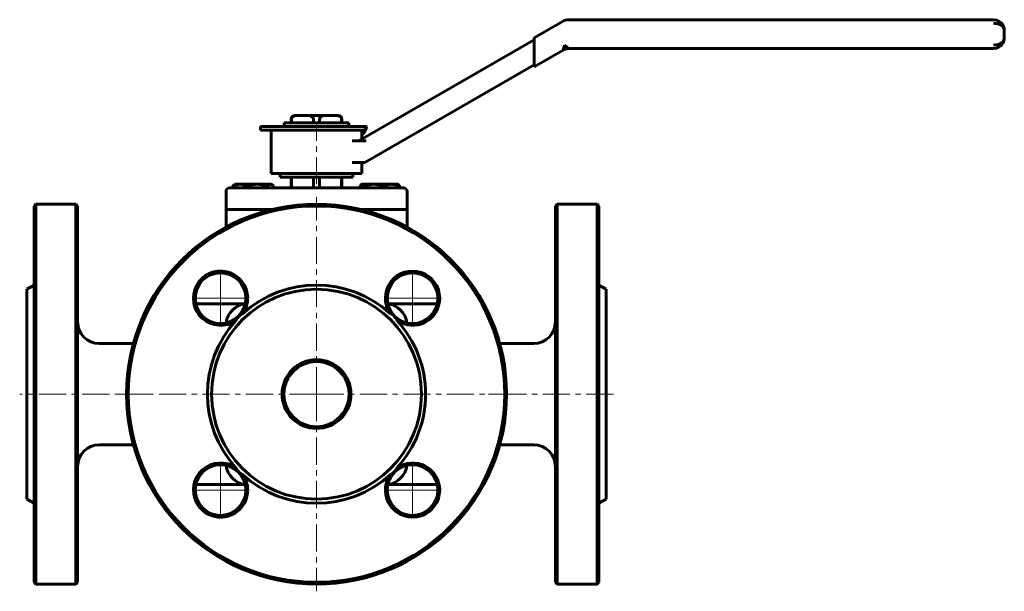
# Model space of a CAD drawing. Header units: millimetres. Extents: x -137 to 135, y -80 to 78.
import ezdxf

# ---------------------------------------------------------------- set-up
doc = ezdxf.new("R2010")
doc.units = ezdxf.units.MM
doc.linetypes.add('K5LT_AXLED', pattern=[12, 7.5, -1.5, 1.5, -1.5])
doc.linetypes.add('K5LT_BASIC', pattern=[0])
doc.layers.add('Системный слой (1)', color=7, linetype='Continuous', true_color=0x6c6c6c)

# ---------------------------------------------------------------- blocks, each defined once
blk = doc.blocks.new('U0')
at = {"layer": 'Системный слой (1)', "color": 143, "linetype": 'K5LT_BASIC', "lineweight": 60, "true_color": 0x33acca}
for p, q in [((-67.46, 25.5), (-74, 25.5)), ((-36, 25.5), (-42.54, 25.5))]:
    blk.add_line(p, q, dxfattribs=at)
blk = doc.blocks.new('U1')
at = {"layer": 'Системный слой (1)', "color": 143, "linetype": 'K5LT_BASIC', "lineweight": 60, "true_color": 0x33acca}
for p, q in [((-135, -25.5), (-135, 3.5)), ((-135, -54.5), (-135, -25.5))]:
    blk.add_line(p, q, dxfattribs=at)
blk = doc.blocks.new('U2')
at = {"layer": 'Системный слой (1)', "color": 143, "linetype": 'K5LT_BASIC', "lineweight": 60, "true_color": 0x33acca}
for p, q in [((-121, -25.5), (-121, 26.5)), ((-121, -77.5), (-121, -25.5))]:
    blk.add_line(p, q, dxfattribs=at)
blk = doc.blocks.new('U3')
at = {"layer": 'Системный слой (1)', "color": 143, "linetype": 'K5LT_BASIC', "lineweight": 60, "true_color": 0x33acca}
for p, q in [((-133, 26.5), (-133, -25.5)), ((-133, -25.5), (-133, -77.5))]:
    blk.add_line(p, q, dxfattribs=at)
blk = doc.blocks.new('U4')
at = {"layer": 'Системный слой (1)', "color": 143, "linetype": 'K5LT_BASIC', "lineweight": 60, "true_color": 0x33acca}
for p, q in [((-42.82, 32.23), (-42.94, 32.05)), ((-42.7, 32.36), (-42.82, 32.23)), ((-42.59, 32.45), (-42.7, 32.36)), ((-42.53, 32.48), (-42.59, 32.45)), ((-42.47, 32.49), (-42.53, 32.48)), ((-42.42, 32.5), (-42.47, 32.49))]:
    blk.add_line(p, q, dxfattribs=at)
blk = doc.blocks.new('U5')
at = {"layer": 'Системный слой (1)', "color": 143, "linetype": 'K5LT_BASIC', "lineweight": 60, "true_color": 0x33acca}
for p, q in [((-67.57, 32.49), (-67.72, 32.5)), ((-67.42, 32.44), (-67.57, 32.49)), ((-67.27, 32.37), (-67.42, 32.44)), ((-67.14, 32.28), (-67.27, 32.37)), ((-67.01, 32.18), (-67.14, 32.28)), ((-66.87, 32.05), (-67.01, 32.18))]:
    blk.add_line(p, q, dxfattribs=at)
blk = doc.blocks.new('U6')
at = {"layer": 'Системный слой (1)', "color": 143, "linetype": 'K5LT_BASIC', "lineweight": 60, "true_color": 0x33acca}
for p, q in [((-42.5, 46.09), (-41.58, 47.14)), ((-41.58, 47.14), (-41.5, 47.5))]:
    blk.add_line(p, q, dxfattribs=at)
blk = doc.blocks.new('U7')
at = {"layer": 'Системный слой (1)', "color": 143, "linetype": 'K5LT_BASIC', "lineweight": 60, "true_color": 0x33acca}
for p, q in [((-42.5, 44.96), (-42.5, 47.5)), ((-42.5, 35.5), (-42.5, 38.5))]:
    blk.add_line(p, q, dxfattribs=at)
blk = doc.blocks.new('U8')
at = {"layer": 'Системный слой (1)', "color": 30, "linetype": 'K5LT_AXLED', "lineweight": 18, "true_color": 0xff8000}
for q in [(-81.52, -43.02), (-90.52, -52.02), (-72.52, -52.02), (-81.52, -61.02)]:
    blk.add_line((-81.52, -52.02), q, dxfattribs=at)
blk = doc.blocks.new('U9')
at = {"layer": 'Системный слой (1)', "color": 30, "linetype": 'K5LT_AXLED', "lineweight": 18, "true_color": 0xff8000}
for q in [(-81.52, 10.02), (-90.52, 1.02), (-72.52, 1.02), (-81.52, -7.98)]:
    blk.add_line((-81.52, 1.02), q, dxfattribs=at)
blk = doc.blocks.new('U10')
at = {"layer": 'Системный слой (1)', "color": 30, "linetype": 'K5LT_AXLED', "lineweight": 18, "true_color": 0xff8000}
for q in [(-55, 29), (-109.5, -25.5), (-0.5, -25.5), (-55, -80)]:
    blk.add_line((-55, -25.5), q, dxfattribs=at)
blk = doc.blocks.new('U11')
at = {"layer": 'Системный слой (1)', "color": 30, "linetype": 'K5LT_AXLED', "lineweight": 18, "true_color": 0xff8000}
for q in [(-28.48, -43.02), (-37.48, -52.02), (-19.48, -52.02), (-28.48, -61.02)]:
    blk.add_line((-28.48, -52.02), q, dxfattribs=at)
blk = doc.blocks.new('U12')
at = {"layer": 'Системный слой (1)', "color": 30, "linetype": 'K5LT_AXLED', "lineweight": 18, "true_color": 0xff8000}
for q in [(-28.48, 10.02), (-37.48, 1.02), (-19.48, 1.02), (-28.48, -7.98)]:
    blk.add_line((-28.48, 1.02), q, dxfattribs=at)

msp = doc.modelspace()

# ---------------------------------------------------------------- linework, layer by layer
at = {"layer": 'Системный слой (1)', "color": 143, "linetype": 'K5LT_BASIC', "lineweight": 60, "true_color": 0x33acca}
for p, q in [((13.09, 77.6), (5.13, 73)), ((132, 78), (14.59, 78)), ((135, 73), (135, 75)), ((5.13, 72.46), (-43.3, 44.5)), ((5.13, 73), (5.13, 71.85)), ((5.13, 66.15), (5.13, 71.85)), ((13.52, 71), (13.09, 69.6)), ((14.59, 70), (13.52, 71)), ((5.13, 65), (13.09, 69.6)), ((14.59, 70), (132, 70)), ((-41.7, 38.5), (5.13, 65.54)), ((5.13, 66.15), (5.13, 65)), ((-63.93, 48.51), (-63.93, 49.5)), ((-63.93, 49.5), (-46.07, 49.5)), ((-61.98, 49.5), (-61.98, 50.5)), ((-61.93, 49.5), (-61.93, 50.5)), ((-60.55, 51.5), (-60.98, 51.5)), ((-60.55, 51.5), (-57.23, 51.5)), ((-52.77, 51.5), (-57.23, 51.5)), ((-55.85, 49.5), (-55.85, 50.5)), ((-54.15, 49.5), (-54.15, 50.5)), ((-52.77, 51.5), (-49.46, 51.5)), ((-49.02, 51.5), (-49.46, 51.5)), ((-48.07, 49.5), (-48.07, 50.5)), ((-48.02, 49.5), (-48.02, 50.5)), ((-46.07, 48.5), (-46.07, 49.5)), ((-70.5, 47.5), (-70.5, 48.5)), ((-70.5, 48.5), (-41.5, 48.5)), ((-70.5, 47.5), (-41.5, 47.5)), ((-69.04, 48.51), (-64.67, 48.51)), ((-69.04, 48.5), (-69.04, 48.51)), ((-67.5, 35.5), (-67.5, 47.5)), ((-64.67, 48.5), (-64.67, 48.51)), ((-64.67, 48.51), (-63.8, 48.51)), ((-63.8, 48.51), (-63.8, 48.5)), ((-57.25, 48.51), (-54.97, 48.51)), ((-57.25, 48.5), (-57.25, 48.51)), ((-54.97, 48.51), (-52.54, 48.51)), ((-54.97, 48.5), (-54.97, 48.51)), ((-52.54, 48.5), (-52.54, 48.51)), ((-41.28, 48.01), (-41.58, 47.14)), ((-41.5, 47.5), (-41.5, 48.5)), ((-41.38, 48.5), (-41.5, 48.5)), ((-42.75, 44.5), (-45.12, 44.5)), ((-42.75, 44.5), (-41.3, 44.5)), ((-45.11, 38.5), (-43.07, 38.5)), ((-43.07, 38.5), (-41.7, 38.5)), ((-67.5, 35.5), (-42.5, 35.5)), ((-65, 35.5), (-65, 34.5)), ((-45, 35.5), (-45, 34.5)), ((-45, 34.5), (-65, 34.5)), ((-61.98, 31.5), (-61.98, 34.5)), ((-61.93, 31.5), (-61.93, 34.5)), ((-55.85, 31.5), (-55.85, 34.5)), ((-54.15, 31.5), (-54.15, 34.5)), ((-48.07, 31.5), (-48.07, 34.5)), ((-48.02, 31.5), (-48.02, 34.5)), ((-80, 30.5), (-80, 25.5)), ((-79, 31.5), (-78.13, 31.5)), ((-74, 31.5), (-79, 31.5)), ((-78.13, 31.5), (-78.13, 32.05)), ((-77.5, 32.5), (-77.73, 32.37)), ((-77.5, 32.5), (-76.17, 32.5)), ((-76.17, 32.5), (-71.39, 32.5)), ((-74.21, 31.5), (-74.21, 32.05)), ((-36, 31.5), (-74, 31.5)), ((-71.39, 32.5), (-67.72, 32.5)), ((-68.58, 31.5), (-68.58, 32.05)), ((-67.72, 32.5), (-67.5, 32.5)), ((-67.5, 32.5), (-67.27, 32.37)), ((-66.87, 31.5), (-66.87, 32.05)), ((-42.94, 31.5), (-42.94, 32.05)), ((-42.5, 32.5), (-42.59, 32.45)), ((-42.5, 32.5), (-42.42, 32.5)), ((-42.42, 32.5), (-39.17, 32.5)), ((-41.89, 31.5), (-41.89, 32.05)), ((-39.17, 32.5), (-34.25, 32.5)), ((-36.45, 31.5), (-36.45, 32.05)), ((-31, 31.5), (-36, 31.5)), ((-34.25, 32.5), (-32.5, 32.5)), ((-32.5, 32.5), (-32.42, 32.45)), ((-32.06, 31.5), (-32.06, 32.05)), ((-30, 30.5), (-30, 25.5)), ((-133, 26.5), (-132.5, 27)), ((-132.5, -25.5), (-132.5, 27)), ((-121.5, 27), (-132.5, 27)), ((-121.5, 27), (-121.5, -25.5)), ((-121, 26.5), (-121.5, 27)), ((-74, 25.5), (-80, 25.5)), ((-80, 25.5), (-80, 24.5)), ((-80, 24.5), (-80, 20.67)), ((-30, 25.5), (-36, 25.5)), ((-30, 24.5), (-30, 25.5)), ((-30, 24.5), (-30, 20.67)), ((11, 26.5), (11.5, 27)), ((11, 26.5), (11, -77.5)), ((11.5, 27), (22.5, 27)), ((11.5, -25.5), (11.5, 27)), ((22.5, 27), (22.5, -25.5)), ((23, 26.5), (22.5, 27)), ((23, -77.5), (23, 26.5)), ((-135, 3.5), (-133, 4.65)), ((25, 3.5), (23, 4.65)), ((25, 3.5), (25, -54.5)), ((-86, -0.5), (-88.35, -0.5)), ((-74.68, -0.5), (-86, -0.5)), ((-24, -0.5), (-35.32, -0.5)), ((-21.65, -0.5), (-24, -0.5)), ((-105.6, -11.5), (-115, -11.5)), ((-4.4, -11.5), (5, -11.5)), ((-132.5, -78), (-132.5, -25.5)), ((-121.5, -25.5), (-121.5, -78)), ((11.5, -78), (11.5, -25.5)), ((22.5, -25.5), (22.5, -78)), ((-105.6, -39.5), (-115, -39.5)), ((-4.4, -39.5), (5, -39.5)), ((-88.35, -50.5), (-86, -50.5)), ((-86, -50.5), (-74.68, -50.5)), ((-35.32, -50.5), (-24, -50.5)), ((-24, -50.5), (-21.65, -50.5)), ((-135, -54.5), (-133, -55.65)), ((25, -54.5), (23, -55.65)), ((-133, -77.5), (-132.5, -78)), ((-121.5, -78), (-132.5, -78)), ((-121, -77.5), (-121.5, -78)), ((11, -77.5), (11.5, -78)), ((11.5, -78), (22.5, -78)), ((23, -77.5), (22.5, -78))]:
    msp.add_line(p, q, dxfattribs=at)
at = {"layer": 'Системный слой (1)', "color": 30, "linetype": 'K5LT_AXLED', "lineweight": 18, "true_color": 0xff8000}
for p, q in [((-55, 32.5), (-55, 49.5)), ((-100.2, -25.5), (-137, -25.5)), ((27, -25.5), (-9.8, -25.5))]:
    msp.add_line(p, q, dxfattribs=at)
at = {"layer": 'Системный слой (1)', "color": 143, "linetype": 'K5LT_BASIC', "lineweight": 60, "true_color": 0x33acca}
for centre, radius in [((-55, -25.5), 52), ((-81.52, 1.02), 7), ((-28.48, 1.02), 7), ((-55, -25.5), 29), ((-55, -25.5), 9.5), ((-55, -25.5), 9), ((-81.52, -52.02), 7), ((-28.48, -52.02), 7)]:
    msp.add_circle(centre, radius, dxfattribs=at)
for centre, radius, start, end in [((14.59, 75), 3, 90, 120), ((132, 75), 3, 30.795, 90), ((132, 73), 3, 270, 327.0489), ((14.59, 67), 3, 90, 120), ((-60.98, 50.5), 1, 90, 180), ((-49.02, 50.5), 1, 0, 90), ((-79, 30.5), 1, 90, 180), ((-31, 30.5), 1, 0, 90), ((-55, -25.5), 52.5, 0, 180), ((-81.52, 1.02), 7.5, 0, 304.5634), ((-28.48, 1.02), 7.5, 0, 214.5634), ((-55, -25.5), 30.15, 47.5823, 132.4177), ((-81.52, 1.02), 7.5, 325.4366, 0), ((-28.48, 1.02), 7.5, 235.4366, 0), ((-74, -6.5), 6, 96.6205, 173.3795), ((-36, -6.5), 6, 6.6205, 83.3795), ((-55, -25.5), 30.15, 137.5823, 222.4177), ((-55, -25.5), 30.15, 0, 42.4177), ((-115, -5.5), 6, 180, 270), ((5, -5.5), 6, 270, 0), ((-55, -25.5), 52.5, 180, 0), ((-55, -25.5), 30.15, 317.5823, 0), ((-115, -45.5), 6, 90, 180), ((5, -45.5), 6, 0, 90), ((-81.52, -52.02), 7.5, 55.4366, 0), ((-74, -44.5), 6, 186.6205, 263.3795), ((-36, -44.5), 6, 276.6205, 353.3795), ((-28.48, -52.02), 7.5, 0, 124.5634), ((-81.52, -52.02), 7.5, 0, 34.5634), ((-55, -25.5), 30.15, 227.5823, 312.4177), ((-28.48, -52.02), 7.5, 145.4366, 0)]:
    msp.add_arc(centre, radius, start, end, dxfattribs=at)
for centre, major_axis, ratio, start_param, end_param in [((132, 75), (-3, 0), 0.666667, 3.141593, 4.712389), ((132, 73), (3, 0), 0.666667, 4.712389, 6.283185), ((-50.99, 51.38), (9.71, -3.37), 0.399347, 0, 0.089199)]:
    msp.add_ellipse(centre, major_axis=major_axis, ratio=ratio, start_param=start_param, end_param=end_param, dxfattribs=at)
for points, knots in [([(134.52, 76.63), (134.53, 76.61), (134.54, 76.6), (134.57, 76.54), (134.6, 76.5), (134.66, 76.38), (134.7, 76.3), (134.74, 76.22), (134.74, 76.22), (134.75, 76.2), (134.76, 76.18), (134.77, 76.15), (134.78, 76.13), (134.79, 76.1), (134.8, 76.08), (134.81, 76.05), (134.81, 76.04), (134.82, 76.01), (134.83, 76), (134.84, 75.98), (134.84, 75.96), (134.85, 75.94), (134.85, 75.93), (134.86, 75.91), (134.86, 75.9), (134.87, 75.88), (134.87, 75.87), (134.87, 75.86), (134.87, 75.85), (134.88, 75.84), (134.88, 75.84), (134.88, 75.82), (134.89, 75.81), (134.9, 75.78), (134.9, 75.75), (134.92, 75.69), (134.93, 75.64), (134.96, 75.51), (134.97, 75.43), (134.99, 75.23), (135, 75.11), (135, 75)], [0.175448, 0.175448, 0.175448, 0.175448, 0.877238, 0.877238, 2.456266, 2.456266, 5.614323, 5.614323, 5.679124, 5.679124, 6.383777, 6.383777, 7.02437, 7.02437, 7.606728, 7.606728, 8.136144, 8.136144, 8.617432, 8.617432, 9.054966, 9.054966, 9.452724, 9.452724, 9.814323, 9.814323, 10.175921, 10.175921, 10.379951, 10.379951, 10.590563, 10.590563, 11.005205, 11.005205, 11.834489, 11.834489, 13.479893, 13.479893, 16.744374, 16.744374, 21, 21, 21, 21]), ([(134.58, 76.54), (134.59, 76.52), (134.6, 76.5), (134.63, 76.44), (134.65, 76.4), (134.71, 76.29), (134.74, 76.21), (134.78, 76.13), (134.78, 76.13), (134.79, 76.11), (134.79, 76.09), (134.8, 76.06), (134.81, 76.05), (134.82, 76.03), (134.82, 76.01), (134.83, 75.99), (134.83, 75.98), (134.84, 75.97), (134.84, 75.96), (134.85, 75.94), (134.85, 75.94), (134.85, 75.92), (134.85, 75.92), (134.86, 75.91), (134.86, 75.9), (134.86, 75.89), (134.86, 75.89), (134.87, 75.88), (134.87, 75.88), (134.87, 75.87), (134.87, 75.87), (134.87, 75.86), (134.87, 75.86), (134.88, 75.85), (134.88, 75.85), (134.88, 75.84), (134.88, 75.83), (134.89, 75.81), (134.89, 75.79), (134.9, 75.75), (134.91, 75.72), (134.93, 75.64), (134.94, 75.58), (134.97, 75.42), (134.99, 75.31), (135, 75.14), (135, 75.07), (135, 75)], [0.186003, 0.186003, 0.186003, 0.186003, 0.930013, 0.930013, 2.604038, 2.604038, 5.766084, 5.766084, 5.963861, 5.963861, 6.591432, 6.591432, 7.125754, 7.125754, 7.580684, 7.580684, 7.968018, 7.968018, 8.297799, 8.297799, 8.57858, 8.57858, 8.81764, 8.81764, 9.02118, 9.02118, 9.194476, 9.194476, 9.342023, 9.342023, 9.48957, 9.48957, 9.58091, 9.58091, 9.735485, 9.735485, 10.030583, 10.030583, 10.613753, 10.613753, 11.766041, 11.766041, 14.042512, 14.042512, 18.242512, 18.242512, 21, 21, 21, 21]), ([(134.52, 71.37), (134.53, 71.39), (134.54, 71.4), (134.57, 71.46), (134.6, 71.5), (134.66, 71.62), (134.7, 71.7), (134.75, 71.79), (134.75, 71.81), (134.77, 71.84), (134.77, 71.86), (134.79, 71.89), (134.79, 71.91), (134.8, 71.94), (134.81, 71.95), (134.82, 71.98), (134.83, 71.99), (134.83, 72.02), (134.84, 72.03), (134.85, 72.05), (134.85, 72.07), (134.86, 72.09), (134.86, 72.1), (134.87, 72.12), (134.87, 72.13), (134.87, 72.14), (134.87, 72.15), (134.88, 72.16), (134.88, 72.16), (134.88, 72.18), (134.89, 72.19), (134.9, 72.22), (134.9, 72.25), (134.92, 72.31), (134.93, 72.36), (134.96, 72.49), (134.97, 72.57), (134.99, 72.77), (135, 72.89), (135, 73)], [0.175043, 0.175043, 0.175043, 0.175043, 0.875216, 0.875216, 2.450606, 2.450606, 5.601385, 5.601385, 6.230383, 6.230383, 6.897204, 6.897204, 7.503405, 7.503405, 8.054498, 8.054498, 8.55549, 8.55549, 9.010938, 9.010938, 9.424982, 9.424982, 9.801385, 9.801385, 10.177789, 10.177789, 10.381783, 10.381783, 10.592358, 10.592358, 11.006927, 11.006927, 11.836064, 11.836064, 13.481179, 13.481179, 16.745084, 16.745084, 21, 21, 21, 21]), ([(-61.93, 50.5), (-61.93, 50.6), (-61.9, 50.72), (-61.83, 50.92), (-61.75, 51.03), (-61.57, 51.23), (-61.43, 51.32), (-61.07, 51.47), (-60.79, 51.5), (-60.55, 51.5)], [0.446964, 0.446964, 0.446964, 0.446964, 0.4771355, 0.4771355, 0.5160385, 0.5160385, 0.57257, 0.57257, 0.673849, 0.673849, 0.673849, 0.673849]), ([(-57.23, 51.5), (-56.99, 51.5), (-56.71, 51.47), (-56.35, 51.32), (-56.21, 51.23), (-56.03, 51.03), (-55.95, 50.92), (-55.88, 50.72), (-55.85, 50.6), (-55.85, 50.5)], [1.1140071, 1.1140071, 1.1140071, 1.1140071, 1.2152862, 1.2152862, 1.2718176, 1.2718176, 1.3107206, 1.3107206, 1.3408921, 1.3408921, 1.3408921, 1.3408921]), ([(-54.15, 50.5), (-54.15, 50.6), (-54.13, 50.72), (-54.05, 50.92), (-53.98, 51.03), (-53.8, 51.23), (-53.65, 51.32), (-53.29, 51.47), (-53.01, 51.5), (-52.77, 51.5)], [0.446964, 0.446964, 0.446964, 0.446964, 0.4771355, 0.4771355, 0.5160385, 0.5160385, 0.57257, 0.57257, 0.673849, 0.673849, 0.673849, 0.673849]), ([(-49.46, 51.5), (-49.22, 51.5), (-48.93, 51.47), (-48.57, 51.32), (-48.43, 51.23), (-48.25, 51.03), (-48.17, 50.92), (-48.1, 50.72), (-48.07, 50.6), (-48.07, 50.5)], [1.1140071, 1.1140071, 1.1140071, 1.1140071, 1.2152862, 1.2152862, 1.2718176, 1.2718176, 1.3107206, 1.3107206, 1.3408921, 1.3408921, 1.3408921, 1.3408921]), ([(-41.5, 47.86), (-41.5, 47.85), (-41.5, 47.83), (-41.5, 47.8), (-41.5, 47.77), (-41.5, 47.74), (-41.49, 47.72), (-41.49, 47.7), (-41.48, 47.69), (-41.48, 47.69), (-41.47, 47.69), (-41.47, 47.69), (-41.46, 47.69), (-41.46, 47.7), (-41.45, 47.7), (-41.44, 47.72), (-41.43, 47.74), (-41.42, 47.75), (-41.41, 47.77), (-41.41, 47.79), (-41.4, 47.8), (-41.39, 47.82), (-41.39, 47.83), (-41.38, 47.85), (-41.37, 47.87), (-41.37, 47.89), (-41.36, 47.91), (-41.35, 47.92), (-41.35, 47.95), (-41.33, 48), (-41.3, 48.08), (-41.27, 48.17), (-41.24, 48.26), (-41.21, 48.33), (-41.2, 48.37)], [0, 0, 0, 0, 1.308508, 2.621639, 3.899853, 5.144732, 7.55734, 8.70383, 9.786151, 10.848263, 11.843632, 12.800288, 13.695475, 14.572957, 15.641642, 16.88339, 18.023077, 18.85055, 19.378506, 20.319127, 20.721982, 21.077189, 21.738575, 22.312155, 22.923456, 23.361959, 23.835896, 24.124735, 24.551013, 26.010439, 29.180717, 31.720176, 33.192397, 35, 35, 35, 35]), ([(-41.2, 48.37), (-41.24, 48.43), (-41.29, 48.47), (-41.35, 48.5), (-41.36, 48.5), (-41.38, 48.5)], [0, 0, 0, 0, 0.03883146, 0.03883146, 0.05186678, 0.05186678, 0.05186678, 0.05186678]), ([(-77.26, -5.16), (-77.24, -5.12), (-77.23, -5.09), (-77.12, -4.87), (-77.02, -4.7), (-76.78, -4.36), (-76.64, -4.19), (-76.31, -3.86), (-76.14, -3.73), (-75.8, -3.49), (-75.63, -3.38), (-75.41, -3.27), (-75.38, -3.26), (-75.34, -3.24)], [1.5538621, 1.5538621, 1.5538621, 1.5538621, 1.5684915, 1.5684915, 1.63858, 1.63858, 1.7086684, 1.7086684, 1.7787568, 1.7787568, 1.8488452, 1.8488452, 1.8634747, 1.8634747, 1.8634747, 1.8634747]), ([(-34.66, -3.24), (-34.62, -3.26), (-34.59, -3.27), (-34.38, -3.38), (-34.2, -3.49), (-33.86, -3.73), (-33.69, -3.86), (-33.36, -4.19), (-33.23, -4.36), (-32.99, -4.7), (-32.88, -4.87), (-32.78, -5.09), (-32.76, -5.12), (-32.74, -5.16)], [1.5538621, 1.5538621, 1.5538621, 1.5538621, 1.5684915, 1.5684915, 1.63858, 1.63858, 1.7086684, 1.7086684, 1.7787568, 1.7787568, 1.8488452, 1.8488452, 1.8634747, 1.8634747, 1.8634747, 1.8634747]), ([(-75.34, -47.76), (-75.38, -47.74), (-75.41, -47.73), (-75.63, -47.62), (-75.8, -47.51), (-76.14, -47.27), (-76.31, -47.14), (-76.64, -46.81), (-76.78, -46.64), (-77.02, -46.3), (-77.12, -46.13), (-77.23, -45.91), (-77.24, -45.88), (-77.26, -45.84)], [1.5538621, 1.5538621, 1.5538621, 1.5538621, 1.5684915, 1.5684915, 1.63858, 1.63858, 1.7086684, 1.7086684, 1.7787568, 1.7787568, 1.8488452, 1.8488452, 1.8634747, 1.8634747, 1.8634747, 1.8634747]), ([(-32.74, -45.84), (-32.76, -45.88), (-32.78, -45.91), (-32.88, -46.13), (-32.99, -46.3), (-33.23, -46.64), (-33.36, -46.81), (-33.69, -47.14), (-33.86, -47.27), (-34.2, -47.51), (-34.38, -47.62), (-34.59, -47.73), (-34.62, -47.74), (-34.66, -47.76)], [1.5538621, 1.5538621, 1.5538621, 1.5538621, 1.5684915, 1.5684915, 1.63858, 1.63858, 1.7086684, 1.7086684, 1.7787568, 1.7787568, 1.8488452, 1.8488452, 1.8634747, 1.8634747, 1.8634747, 1.8634747])]:
    msp.add_open_spline(points, degree=3, knots=knots, dxfattribs=at)
for points, weights in [([(-76.17, 32.5), (-77.08, 32.5), (-78.13, 32.05)], [1, 1.0379548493, 1]), ([(-78.13, 32.05), (-77.92, 32.26), (-77.73, 32.37)], [1, 1.01690347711, 1.01875077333]), ([(-74.21, 32.05), (-75.26, 32.5), (-76.17, 32.5)], [1, 1.0379548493, 1]), ([(-71.39, 32.5), (-72.7, 32.5), (-74.21, 32.05)], [1, 1.0379548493, 1]), ([(-68.58, 32.05), (-70.09, 32.5), (-71.39, 32.5)], [1, 1.0379548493, 1]), ([(-67.72, 32.5), (-68.12, 32.5), (-68.58, 32.05)], [1, 1.0379548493, 1]), ([(-41.89, 32.05), (-42.17, 32.5), (-42.42, 32.5)], [1, 1.0379548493, 1]), ([(-39.17, 32.5), (-40.43, 32.5), (-41.89, 32.05)], [1, 1.0379548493, 1]), ([(-36.45, 32.05), (-37.91, 32.5), (-39.17, 32.5)], [1, 1.0379548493, 1]), ([(-34.25, 32.5), (-35.27, 32.5), (-36.45, 32.05)], [1, 1.0379548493, 1]), ([(-32.06, 32.05), (-33.24, 32.5), (-34.25, 32.5)], [1, 1.0379548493, 1]), ([(-32.42, 32.45), (-32.25, 32.35), (-32.06, 32.05)], [1.01688693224, 1.0252760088, 1])]:
    msp.add_rational_spline(points, weights, degree=2, dxfattribs=at)

# ---------------------------------------------------------------- block references
at = {"layer": 'Системный слой (1)'}
for name in ['U6', 'U7', 'U5', 'U4', 'U10', 'U3', 'U2', 'U0', 'U9', 'U12', 'U1', 'U8', 'U11']:
    msp.add_blockref(name, (0, 0), dxfattribs=at)

doc.saveas('drawing.dxf')
